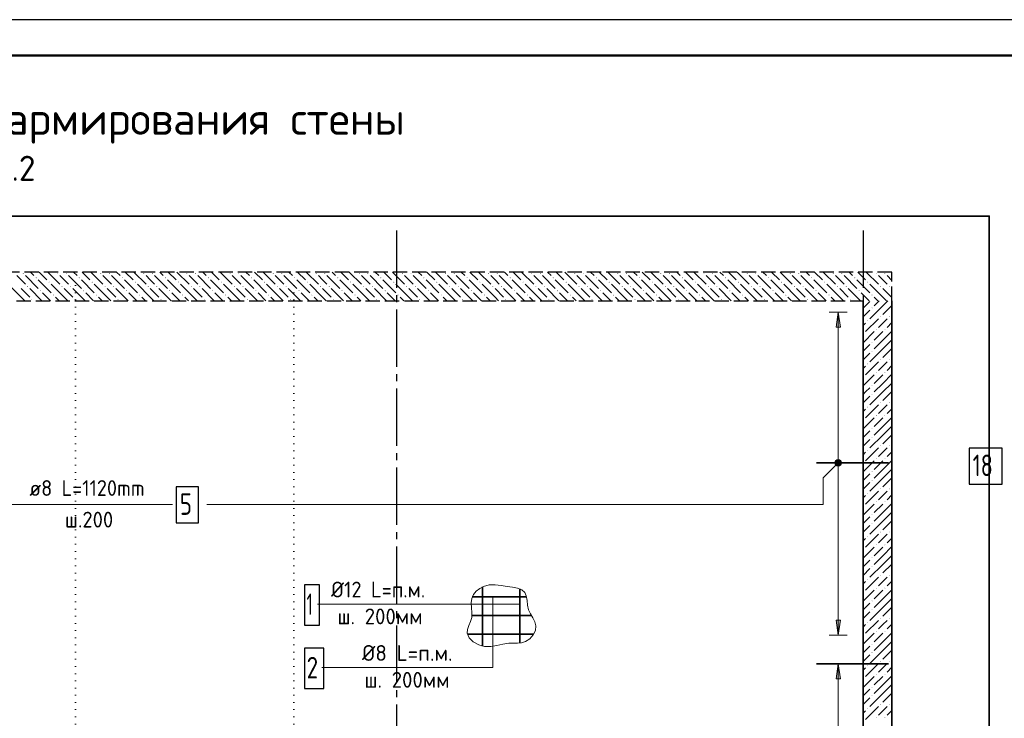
# Model space of a CAD drawing. Header units: millimetres. Extents: x 0 to 50400, y -12 to 35640.
# Tile 6 of 18: x 8386 to 24840, y 23966 to 35640. Entities that reach past the tile are written whole.
import ezdxf

# ---------------------------------------------------------------- set-up
doc = ezdxf.new("R2010")
doc.units = ezdxf.units.MM
for name, pattern in [('______2', [324, 240, -84]), ('______5', [1320, 960, -120, 120, -120]), ('______9', [120, 0, -120])]:
    doc.linetypes.add(name, pattern=pattern)
for name, color, linetype, lineweight in [('Standard', 7, 'Continuous', 25), ('ЖБ Перекрытие верхний уровень', 7, 'Continuous', 35), ('ЖБ Стена верхний уровень', 7, 'Continuous', 35), ('Заголовок чертежа', 7, 'Continuous', 25), ('Общий02', 7, 'Continuous', 18), ('Позиционная метка линия выноска', 7, 'Continuous', 13), ('Позиционная метка номер позиции', 7, 'Continuous', 13), ('Сечения символ', 7, 'Continuous', 25)]:
    doc.layers.add(name, color=color, linetype=linetype, lineweight=lineweight)
for name, color, linetype, true_color in [('Оси', 7, '______5', 0x656565), ('Стена ДОП П-обр. неравн', 7, 'Continuous', 0xa0a0a0), ('Стена Хомут', 7, '______2', 0xa0a0a0)]:
    doc.layers.add(name, color=color, linetype=linetype, true_color=true_color)
doc.styles.add('ISOCPEUR', font='txt')

msp = doc.modelspace()

# ---------------------------------------------------------------- hatches: boundary and pattern name
at = {"layer": 'ЖБ Перекрытие верхний уровень', "linetype": 'Continuous', "lineweight": 18, "transparency": 33554687}
for points in [[(8438, 31399), (8445, 31407), (8453, 31399), (8445, 31391)], [(8654, 31327), (8661, 31335), (8669, 31327), (8661, 31319)], [(8870, 31255), (8877, 31263), (8885, 31255), (8877, 31247)], [(9014, 31399), (9021, 31407), (9029, 31399), (9021, 31391)], [(9158, 31399), (9165, 31407), (9173, 31399), (9165, 31391)], [(9374, 31327), (9381, 31335), (9389, 31327), (9381, 31319)], [(9590, 31255), (9597, 31263), (9605, 31255), (9597, 31247)], [(9734, 31399), (9741, 31407), (9749, 31399), (9741, 31391)], [(9878, 31399), (9885, 31407), (9893, 31399), (9885, 31391)], [(10094, 31327), (10101, 31335), (10109, 31327), (10101, 31319)], [(10310, 31255), (10317, 31263), (10325, 31255), (10317, 31247)], [(10454, 31399), (10461, 31407), (10469, 31399), (10461, 31391)], [(10598, 31399), (10605, 31407), (10613, 31399), (10605, 31391)], [(10814, 31327), (10821, 31335), (10829, 31327), (10821, 31319)], [(11030, 31255), (11037, 31263), (11045, 31255), (11037, 31247)], [(11174, 31399), (11181, 31407), (11189, 31399), (11181, 31391)], [(11318, 31399), (11325, 31407), (11333, 31399), (11325, 31391)], [(11534, 31327), (11541, 31335), (11549, 31327), (11541, 31319)], [(11750, 31255), (11757, 31263), (11765, 31255), (11757, 31247)], [(11894, 31399), (11901, 31407), (11909, 31399), (11901, 31391)], [(12038, 31399), (12045, 31407), (12053, 31399), (12045, 31391)], [(12254, 31327), (12261, 31335), (12269, 31327), (12261, 31319)], [(12470, 31255), (12477, 31263), (12485, 31255), (12477, 31247)], [(12614, 31399), (12621, 31407), (12629, 31399), (12621, 31391)], [(12758, 31399), (12765, 31407), (12773, 31399), (12765, 31391)], [(12974, 31327), (12981, 31335), (12989, 31327), (12981, 31319)], [(13190, 31255), (13197, 31263), (13205, 31255), (13197, 31247)], [(13334, 31399), (13341, 31407), (13349, 31399), (13341, 31391)], [(13478, 31399), (13485, 31407), (13493, 31399), (13485, 31391)], [(13694, 31327), (13701, 31335), (13709, 31327), (13701, 31319)], [(13910, 31255), (13917, 31263), (13925, 31255), (13917, 31247)], [(14054, 31399), (14061, 31407), (14069, 31399), (14061, 31391)], [(14198, 31399), (14205, 31407), (14213, 31399), (14205, 31391)], [(14414, 31327), (14421, 31335), (14429, 31327), (14421, 31319)], [(14630, 31255), (14637, 31263), (14645, 31255), (14637, 31247)], [(14774, 31399), (14781, 31407), (14789, 31399), (14781, 31391)], [(14918, 31399), (14925, 31407), (14933, 31399), (14925, 31391)], [(15134, 31327), (15141, 31335), (15149, 31327), (15141, 31319)], [(15350, 31255), (15357, 31263), (15365, 31255), (15357, 31247)], [(15494, 31399), (15501, 31407), (15509, 31399), (15501, 31391)], [(15638, 31399), (15645, 31407), (15653, 31399), (15645, 31391)], [(15854, 31327), (15861, 31335), (15869, 31327), (15861, 31319)], [(16070, 31255), (16077, 31263), (16085, 31255), (16077, 31247)], [(16214, 31399), (16221, 31407), (16229, 31399), (16221, 31391)], [(16358, 31399), (16365, 31407), (16373, 31399), (16365, 31391)], [(16574, 31327), (16581, 31335), (16589, 31327), (16581, 31319)], [(16790, 31255), (16797, 31263), (16805, 31255), (16797, 31247)], [(16934, 31399), (16941, 31407), (16949, 31399), (16941, 31391)], [(17078, 31399), (17085, 31407), (17093, 31399), (17085, 31391)], [(17294, 31327), (17301, 31335), (17309, 31327), (17301, 31319)], [(17510, 31255), (17517, 31263), (17525, 31255), (17517, 31247)], [(17654, 31399), (17661, 31407), (17669, 31399), (17661, 31391)], [(17798, 31399), (17805, 31407), (17813, 31399), (17805, 31391)], [(18014, 31327), (18021, 31335), (18029, 31327), (18021, 31319)], [(18230, 31255), (18237, 31263), (18245, 31255), (18237, 31247)], [(18374, 31399), (18381, 31407), (18389, 31399), (18381, 31391)], [(18518, 31399), (18525, 31407), (18533, 31399), (18525, 31391)], [(18734, 31327), (18741, 31335), (18749, 31327), (18741, 31319)], [(18950, 31255), (18957, 31263), (18965, 31255), (18957, 31247)], [(19094, 31399), (19101, 31407), (19109, 31399), (19101, 31391)], [(19238, 31399), (19245, 31407), (19253, 31399), (19245, 31391)], [(19454, 31327), (19461, 31335), (19469, 31327), (19461, 31319)], [(19670, 31255), (19677, 31263), (19685, 31255), (19677, 31247)], [(19814, 31399), (19821, 31407), (19829, 31399), (19821, 31391)], [(19958, 31399), (19965, 31407), (19973, 31399), (19965, 31391)], [(20174, 31327), (20181, 31335), (20189, 31327), (20181, 31319)], [(20390, 31255), (20397, 31263), (20405, 31255), (20397, 31247)], [(20534, 31399), (20541, 31407), (20549, 31399), (20541, 31391)], [(20678, 31399), (20685, 31407), (20693, 31399), (20685, 31391)], [(20894, 31327), (20901, 31335), (20909, 31327), (20901, 31319)], [(21110, 31255), (21117, 31263), (21125, 31255), (21117, 31247)], [(21254, 31399), (21261, 31407), (21269, 31399), (21261, 31391)], [(21398, 31399), (21405, 31407), (21413, 31399), (21405, 31391)], [(21614, 31327), (21621, 31335), (21629, 31327), (21621, 31319)], [(21830, 31255), (21837, 31263), (21845, 31255), (21837, 31247)], [(21974, 31399), (21981, 31407), (21989, 31399), (21981, 31391)], [(22118, 31399), (22125, 31407), (22133, 31399), (22125, 31391)], [(22334, 31327), (22341, 31335), (22349, 31327), (22341, 31319)], [(22550, 31255), (22557, 31263), (22565, 31255), (22557, 31247)], [(22694, 31399), (22701, 31407), (22709, 31399), (22701, 31391)], [(22838, 31399), (22845, 31407), (22853, 31399), (22845, 31391)], [(8510, 31183), (8517, 31191), (8525, 31183), (8517, 31175)], [(8726, 31111), (8733, 31119), (8741, 31111), (8733, 31103)], [(9086, 31183), (9093, 31191), (9101, 31183), (9093, 31175)], [(9230, 31183), (9237, 31191), (9245, 31183), (9237, 31175)], [(9446, 31111), (9453, 31119), (9461, 31111), (9453, 31103)], [(9806, 31183), (9813, 31191), (9821, 31183), (9813, 31175)], [(9950, 31183), (9957, 31191), (9965, 31183), (9957, 31175)], [(10166, 31111), (10173, 31119), (10181, 31111), (10173, 31103)], [(10526, 31183), (10533, 31191), (10541, 31183), (10533, 31175)], [(10670, 31183), (10677, 31191), (10685, 31183), (10677, 31175)], [(10886, 31111), (10893, 31119), (10901, 31111), (10893, 31103)], [(11246, 31183), (11253, 31191), (11261, 31183), (11253, 31175)], [(11390, 31183), (11397, 31191), (11405, 31183), (11397, 31175)], [(11606, 31111), (11613, 31119), (11621, 31111), (11613, 31103)], [(11966, 31183), (11973, 31191), (11981, 31183), (11973, 31175)], [(12110, 31183), (12117, 31191), (12125, 31183), (12117, 31175)], [(12326, 31111), (12333, 31119), (12341, 31111), (12333, 31103)], [(12686, 31183), (12693, 31191), (12701, 31183), (12693, 31175)], [(12830, 31183), (12837, 31191), (12845, 31183), (12837, 31175)], [(13046, 31111), (13053, 31119), (13061, 31111), (13053, 31103)], [(13406, 31183), (13413, 31191), (13421, 31183), (13413, 31175)], [(13550, 31183), (13557, 31191), (13565, 31183), (13557, 31175)], [(13766, 31111), (13773, 31119), (13781, 31111), (13773, 31103)], [(14126, 31183), (14133, 31191), (14141, 31183), (14133, 31175)], [(14270, 31183), (14277, 31191), (14285, 31183), (14277, 31175)], [(14486, 31111), (14493, 31119), (14501, 31111), (14493, 31103)], [(14846, 31183), (14853, 31191), (14861, 31183), (14853, 31175)], [(14990, 31183), (14997, 31191), (15005, 31183), (14997, 31175)], [(15206, 31111), (15213, 31119), (15221, 31111), (15213, 31103)], [(15566, 31183), (15573, 31191), (15581, 31183), (15573, 31175)], [(15710, 31183), (15717, 31191), (15725, 31183), (15717, 31175)], [(15926, 31111), (15933, 31119), (15941, 31111), (15933, 31103)], [(16286, 31183), (16293, 31191), (16301, 31183), (16293, 31175)], [(16430, 31183), (16437, 31191), (16445, 31183), (16437, 31175)], [(16646, 31111), (16653, 31119), (16661, 31111), (16653, 31103)], [(17006, 31183), (17013, 31191), (17021, 31183), (17013, 31175)], [(17150, 31183), (17157, 31191), (17165, 31183), (17157, 31175)], [(17366, 31111), (17373, 31119), (17381, 31111), (17373, 31103)], [(17726, 31183), (17733, 31191), (17741, 31183), (17733, 31175)], [(17870, 31183), (17877, 31191), (17885, 31183), (17877, 31175)], [(18086, 31111), (18093, 31119), (18101, 31111), (18093, 31103)], [(18446, 31183), (18453, 31191), (18461, 31183), (18453, 31175)], [(18590, 31183), (18597, 31191), (18605, 31183), (18597, 31175)], [(18806, 31111), (18813, 31119), (18821, 31111), (18813, 31103)], [(19166, 31183), (19173, 31191), (19181, 31183), (19173, 31175)], [(19310, 31183), (19317, 31191), (19325, 31183), (19317, 31175)], [(19526, 31111), (19533, 31119), (19541, 31111), (19533, 31103)], [(19886, 31183), (19893, 31191), (19901, 31183), (19893, 31175)], [(20030, 31183), (20037, 31191), (20045, 31183), (20037, 31175)], [(20246, 31111), (20253, 31119), (20261, 31111), (20253, 31103)], [(20606, 31183), (20613, 31191), (20621, 31183), (20613, 31175)], [(20750, 31183), (20757, 31191), (20765, 31183), (20757, 31175)], [(20966, 31111), (20973, 31119), (20981, 31111), (20973, 31103)], [(21326, 31183), (21333, 31191), (21341, 31183), (21333, 31175)], [(21470, 31183), (21477, 31191), (21485, 31183), (21477, 31175)], [(21686, 31111), (21693, 31119), (21701, 31111), (21693, 31103)], [(22046, 31183), (22053, 31191), (22061, 31183), (22053, 31175)], [(22190, 31183), (22197, 31191), (22205, 31183), (22197, 31175)], [(22406, 31111), (22413, 31119), (22421, 31111), (22413, 31103)], [(22766, 31183), (22773, 31191), (22781, 31183), (22773, 31175)], [(22910, 31183), (22917, 31191), (22925, 31183), (22917, 31175)], [(8582, 30967), (8589, 30975), (8597, 30967), (8589, 30959)], [(8942, 31039), (8949, 31047), (8957, 31039), (8949, 31031)], [(9302, 30967), (9309, 30975), (9317, 30967), (9309, 30959)], [(9662, 31039), (9669, 31047), (9677, 31039), (9669, 31031)], [(10022, 30967), (10029, 30975), (10037, 30967), (10029, 30959)], [(10382, 31039), (10389, 31047), (10397, 31039), (10389, 31031)], [(10742, 30967), (10749, 30975), (10757, 30967), (10749, 30959)], [(11102, 31039), (11109, 31047), (11117, 31039), (11109, 31031)], [(11462, 30967), (11469, 30975), (11477, 30967), (11469, 30959)], [(11822, 31039), (11829, 31047), (11837, 31039), (11829, 31031)], [(12182, 30967), (12189, 30975), (12197, 30967), (12189, 30959)], [(12542, 31039), (12549, 31047), (12557, 31039), (12549, 31031)], [(12902, 30967), (12909, 30975), (12917, 30967), (12909, 30959)], [(13262, 31039), (13269, 31047), (13277, 31039), (13269, 31031)], [(13622, 30967), (13629, 30975), (13637, 30967), (13629, 30959)], [(13982, 31039), (13989, 31047), (13997, 31039), (13989, 31031)], [(14342, 30967), (14349, 30975), (14357, 30967), (14349, 30959)], [(14702, 31039), (14709, 31047), (14717, 31039), (14709, 31031)], [(15062, 30967), (15069, 30975), (15077, 30967), (15069, 30959)], [(15422, 31039), (15429, 31047), (15437, 31039), (15429, 31031)], [(15782, 30967), (15789, 30975), (15797, 30967), (15789, 30959)], [(16142, 31039), (16149, 31047), (16157, 31039), (16149, 31031)], [(16502, 30967), (16509, 30975), (16517, 30967), (16509, 30959)], [(16862, 31039), (16869, 31047), (16877, 31039), (16869, 31031)], [(17222, 30967), (17229, 30975), (17237, 30967), (17229, 30959)], [(17582, 31039), (17589, 31047), (17597, 31039), (17589, 31031)], [(17942, 30967), (17949, 30975), (17957, 30967), (17949, 30959)], [(18302, 31039), (18309, 31047), (18317, 31039), (18309, 31031)], [(18662, 30967), (18669, 30975), (18677, 30967), (18669, 30959)], [(19022, 31039), (19029, 31047), (19037, 31039), (19029, 31031)], [(19382, 30967), (19389, 30975), (19397, 30967), (19389, 30959)], [(19742, 31039), (19749, 31047), (19757, 31039), (19749, 31031)], [(20102, 30967), (20109, 30975), (20117, 30967), (20109, 30959)], [(20462, 31039), (20469, 31047), (20477, 31039), (20469, 31031)], [(20822, 30967), (20829, 30975), (20837, 30967), (20829, 30959)], [(21182, 31039), (21189, 31047), (21197, 31039), (21189, 31031)], [(21542, 30967), (21549, 30975), (21557, 30967), (21549, 30959)], [(21902, 31039), (21909, 31047), (21917, 31039), (21909, 31031)], [(22262, 30967), (22269, 30975), (22277, 30967), (22269, 30959)], [(22622, 31039), (22629, 31047), (22637, 31039), (22629, 31031)]]:
    msp.add_hatch(color=7, dxfattribs=at).paths.add_polyline_path(points, flags=16)
at = {"layer": 'ЖБ Стена верхний уровень', "linetype": 'Continuous', "lineweight": 18, "transparency": 33554687}
for points in [[(22623, 30823), (22629, 30829), (22635, 30823), (22629, 30817)], [(22551, 30607), (22557, 30613), (22563, 30607), (22557, 30601)], [(22767, 30679), (22773, 30685), (22779, 30679), (22773, 30673)], [(22911, 30679), (22917, 30685), (22923, 30679), (22917, 30673)], [(22695, 30463), (22701, 30469), (22707, 30463), (22701, 30457)], [(22839, 30463), (22845, 30469), (22851, 30463), (22845, 30457)], [(22482, 30393), (22485, 30397), (22491, 30391), (22485, 30385), (22482, 30388)], [(22623, 30247), (22629, 30253), (22635, 30247), (22629, 30241)], [(22623, 30103), (22629, 30109), (22635, 30103), (22629, 30097)], [(22767, 29959), (22773, 29965), (22779, 29959), (22773, 29953)], [(22911, 29959), (22917, 29965), (22923, 29959), (22917, 29953)], [(22551, 29887), (22557, 29893), (22563, 29887), (22557, 29881)], [(22482, 29673), (22485, 29677), (22491, 29671), (22485, 29665), (22482, 29668)], [(22695, 29743), (22701, 29749), (22707, 29743), (22701, 29737)], [(22839, 29743), (22845, 29749), (22851, 29743), (22845, 29737)], [(22623, 29527), (22629, 29533), (22635, 29527), (22629, 29521)], [(22623, 29383), (22629, 29389), (22635, 29383), (22629, 29377)], [(22551, 29167), (22557, 29173), (22563, 29167), (22557, 29161)], [(22767, 29239), (22773, 29245), (22779, 29239), (22773, 29233)], [(22911, 29239), (22917, 29245), (22923, 29239), (22917, 29233)], [(22695, 29023), (22701, 29029), (22707, 29023), (22701, 29017)], [(22839, 29023), (22845, 29029), (22851, 29023), (22845, 29017)], [(22482, 28953), (22485, 28957), (22491, 28951), (22485, 28945), (22482, 28948)], [(22623, 28807), (22629, 28813), (22635, 28807), (22629, 28801)], [(22623, 28663), (22629, 28669), (22635, 28663), (22629, 28657)], [(22767, 28519), (22773, 28525), (22779, 28519), (22773, 28513)], [(22911, 28519), (22917, 28525), (22923, 28519), (22917, 28513)], [(22551, 28447), (22557, 28453), (22563, 28447), (22557, 28441)], [(22695, 28303), (22701, 28309), (22707, 28303), (22701, 28297)], [(22839, 28303), (22845, 28309), (22851, 28303), (22845, 28297)], [(22482, 28233), (22485, 28237), (22491, 28231), (22485, 28225), (22482, 28228)], [(22623, 28087), (22629, 28093), (22635, 28087), (22629, 28081)], [(22623, 27943), (22629, 27949), (22635, 27943), (22629, 27937)], [(22551, 27727), (22557, 27733), (22563, 27727), (22557, 27721)], [(22767, 27799), (22773, 27805), (22779, 27799), (22773, 27793)], [(22911, 27799), (22917, 27805), (22923, 27799), (22917, 27793)], [(22482, 27513), (22485, 27517), (22491, 27511), (22485, 27505), (22482, 27508)], [(22695, 27583), (22701, 27589), (22707, 27583), (22701, 27577)], [(22839, 27583), (22845, 27589), (22851, 27583), (22845, 27577)], [(22623, 27367), (22629, 27373), (22635, 27367), (22629, 27361)], [(22623, 27223), (22629, 27229), (22635, 27223), (22629, 27217)], [(22551, 27007), (22557, 27013), (22563, 27007), (22557, 27001)], [(22767, 27079), (22773, 27085), (22779, 27079), (22773, 27073)], [(22911, 27079), (22917, 27085), (22923, 27079), (22917, 27073)], [(22695, 26863), (22701, 26869), (22707, 26863), (22701, 26857)], [(22839, 26863), (22845, 26869), (22851, 26863), (22845, 26857)], [(22482, 26793), (22485, 26797), (22491, 26791), (22485, 26785), (22482, 26788)], [(22623, 26647), (22629, 26653), (22635, 26647), (22629, 26641)], [(22623, 26503), (22629, 26509), (22635, 26503), (22629, 26497)], [(22767, 26359), (22773, 26365), (22779, 26359), (22773, 26353)], [(22911, 26359), (22917, 26365), (22923, 26359), (22917, 26353)], [(22551, 26287), (22557, 26293), (22563, 26287), (22557, 26281)], [(22482, 26073), (22485, 26077), (22491, 26071), (22485, 26065), (22482, 26068)], [(22695, 26143), (22701, 26149), (22707, 26143), (22701, 26137)], [(22839, 26143), (22845, 26149), (22851, 26143), (22845, 26137)], [(22623, 25927), (22629, 25933), (22635, 25927), (22629, 25921)], [(22623, 25783), (22629, 25789), (22635, 25783), (22629, 25777)], [(22551, 25567), (22557, 25573), (22563, 25567), (22557, 25561)], [(22767, 25639), (22773, 25645), (22779, 25639), (22773, 25633)], [(22911, 25639), (22917, 25645), (22923, 25639), (22917, 25633)], [(22482, 25353), (22485, 25357), (22491, 25351), (22485, 25345), (22482, 25348)], [(22695, 25423), (22701, 25429), (22707, 25423), (22701, 25417)], [(22839, 25423), (22845, 25429), (22851, 25423), (22845, 25417)], [(22623, 25207), (22629, 25213), (22635, 25207), (22629, 25201)], [(22623, 25063), (22629, 25069), (22635, 25063), (22629, 25057)], [(22551, 24847), (22557, 24853), (22563, 24847), (22557, 24841)], [(22767, 24919), (22773, 24925), (22779, 24919), (22773, 24913)], [(22911, 24919), (22917, 24925), (22923, 24919), (22917, 24913)], [(22695, 24703), (22701, 24709), (22707, 24703), (22707, 24702), (22696, 24702)], [(22707, 24702), (22701, 24697), (22696, 24702)], [(22839, 24703), (22845, 24709), (22851, 24703), (22851, 24702), (22840, 24702)], [(22851, 24702), (22845, 24697), (22840, 24702)], [(22482, 24633), (22485, 24637), (22491, 24631), (22485, 24625), (22482, 24628)], [(22623, 24487), (22629, 24493), (22635, 24487), (22629, 24481)], [(22623, 24343), (22629, 24349), (22635, 24343), (22629, 24337)], [(22767, 24199), (22773, 24205), (22779, 24199), (22773, 24193)], [(22911, 24199), (22917, 24205), (22923, 24199), (22917, 24193)], [(22551, 24127), (22557, 24133), (22563, 24127), (22557, 24121)], [(22695, 23983), (22701, 23989), (22707, 23983), (22701, 23977)], [(22839, 23983), (22845, 23989), (22851, 23983), (22845, 23977)]]:
    msp.add_hatch(color=7, dxfattribs=at).paths.add_polyline_path(points, flags=16)
at = {"layer": 'Общий02', "linetype": 'Continuous', "lineweight": 13, "transparency": 33554687}
for points in [[(22028, 30503), (22064, 30755), (22100, 30503)], [(22028, 24623), (22064, 24875), (22100, 24623)]]:
    msp.add_hatch(color=7, dxfattribs=at).paths.add_polyline_path(points, flags=16)
msp.add_hatch(color=7, dxfattribs=at).paths.add_polyline_path([(22028, 25607), (22064, 25355), (22100, 25607)])
at = {"layer": 'Позиционная метка линия выноска', "linetype": 'Continuous', "lineweight": 13, "transparency": 33554687}
for points in [[(22012, 28249), (22103, 28197), (22026, 28273)], [(22012, 28221), (22078, 28183), (22012, 28249)], [(22012, 28249), (22078, 28183), (22103, 28197)], [(22051, 28183), (22012, 28221), (22026, 28197)], [(22012, 28221), (22051, 28183), (22078, 28183)], [(22026, 28273), (22116, 28221), (22051, 28287)], [(22026, 28273), (22103, 28197), (22116, 28221)], [(22051, 28287), (22116, 28221), (22116, 28249)], [(22051, 28287), (22116, 28249), (22078, 28287)], [(22078, 28287), (22116, 28249), (22103, 28273)]]:
    msp.add_hatch(color=7, dxfattribs=at).paths.add_polyline_path(points)

# ---------------------------------------------------------------- linework, layer by layer
at = {"layer": 'Standard', "color": 7, "linetype": 'Continuous', "lineweight": 25, "transparency": 33554687}
msp.add_lwpolyline([(0, 0), (50400, 0), (50400, 35640), (0, 35640), (0, 0)], close=True, dxfattribs=at)
at = {"layer": 'Standard', "color": 7, "linetype": 'Continuous', "lineweight": 13, "transparency": 33554687}
msp.add_lwpolyline([(50400, 35640), (0, 35640), (0, 0), (50400, 0), (50400, 35640)], dxfattribs=at)
at = {"layer": 'Standard', "color": 7, "linetype": 'Continuous', "lineweight": 50, "transparency": 33554687}
msp.add_lwpolyline([(2400, 35040), (49800, 35040), (49800, 600), (2400, 600), (2400, 35040)], close=True, dxfattribs=at)
at = {"layer": 'Standard', "color": 254, "linetype": 'Continuous', "lineweight": 35, "true_color": 0xc4c4ff, "transparency": 33554687}
msp.add_lwpolyline([(6223, 13869), (24588, 13869), (24588, 32359), (6223, 32359), (6223, 13869)], dxfattribs=at)
at = {"layer": 'ЖБ Перекрытие верхний уровень', "color": 7, "linetype": '______2', "lineweight": 25, "transparency": 33554687}
for p, q in [((22962, 31422), (6882, 31422)), ((22962, 30942), (22962, 31422)), ((7362, 30942), (22482, 30942))]:
    msp.add_line(p, q, dxfattribs=at)
at = {"layer": 'ЖБ Перекрытие верхний уровень', "color": 9, "linetype": 'Continuous', "lineweight": 18, "true_color": 0xc7c7c7, "transparency": 33554687}
for p, q in [((8409, 31291), (8337, 31363)), ((8481, 31219), (8409, 31291)), ((8481, 31363), (8697, 31147)), ((8566, 31422), (8625, 31363)), ((8697, 31291), (8913, 31075)), ((8710, 31422), (8841, 31291)), ((8854, 31422), (9057, 31219)), ((9129, 31291), (9057, 31363)), ((9201, 31219), (9129, 31291)), ((9201, 31363), (9417, 31147)), ((9286, 31422), (9345, 31363)), ((9417, 31291), (9633, 31075)), ((9430, 31422), (9561, 31291)), ((9574, 31422), (9777, 31219)), ((9849, 31291), (9777, 31363)), ((9921, 31219), (9849, 31291)), ((9921, 31363), (10137, 31147)), ((10006, 31422), (10065, 31363)), ((10137, 31291), (10353, 31075)), ((10150, 31422), (10281, 31291)), ((10294, 31422), (10497, 31219)), ((10569, 31291), (10497, 31363)), ((10641, 31219), (10569, 31291)), ((10641, 31363), (10857, 31147)), ((10726, 31422), (10785, 31363)), ((10857, 31291), (11073, 31075)), ((10870, 31422), (11001, 31291)), ((11014, 31422), (11217, 31219)), ((11289, 31291), (11217, 31363)), ((11361, 31219), (11289, 31291)), ((11361, 31363), (11577, 31147)), ((11446, 31422), (11505, 31363)), ((11577, 31291), (11793, 31075)), ((11590, 31422), (11721, 31291)), ((11734, 31422), (11937, 31219)), ((12009, 31291), (11937, 31363)), ((12081, 31219), (12009, 31291)), ((12081, 31363), (12297, 31147)), ((12166, 31422), (12225, 31363)), ((12297, 31291), (12513, 31075)), ((12310, 31422), (12441, 31291)), ((12454, 31422), (12657, 31219)), ((12729, 31291), (12657, 31363)), ((12801, 31219), (12729, 31291)), ((12801, 31363), (13017, 31147)), ((12886, 31422), (12945, 31363)), ((13017, 31291), (13233, 31075)), ((13030, 31422), (13161, 31291)), ((13174, 31422), (13377, 31219)), ((13449, 31291), (13377, 31363)), ((13521, 31219), (13449, 31291)), ((13521, 31363), (13737, 31147)), ((13606, 31422), (13665, 31363)), ((13737, 31291), (13953, 31075)), ((13750, 31422), (13881, 31291)), ((13894, 31422), (14097, 31219)), ((14169, 31291), (14097, 31363)), ((14241, 31219), (14169, 31291)), ((14241, 31363), (14457, 31147)), ((14326, 31422), (14385, 31363)), ((14457, 31291), (14673, 31075)), ((14470, 31422), (14601, 31291)), ((14614, 31422), (14817, 31219)), ((14889, 31291), (14817, 31363)), ((14961, 31219), (14889, 31291)), ((14961, 31363), (15177, 31147)), ((15046, 31422), (15105, 31363)), ((15177, 31291), (15393, 31075)), ((15190, 31422), (15321, 31291)), ((15334, 31422), (15537, 31219)), ((15609, 31291), (15537, 31363)), ((15681, 31219), (15609, 31291)), ((15681, 31363), (15897, 31147)), ((15766, 31422), (15825, 31363)), ((15897, 31291), (16113, 31075)), ((15910, 31422), (16041, 31291)), ((16054, 31422), (16257, 31219)), ((16329, 31291), (16257, 31363)), ((16401, 31219), (16329, 31291)), ((16401, 31363), (16617, 31147)), ((16486, 31422), (16545, 31363)), ((16617, 31291), (16833, 31075)), ((16630, 31422), (16761, 31291)), ((16774, 31422), (16977, 31219)), ((17049, 31291), (16977, 31363)), ((17121, 31219), (17049, 31291)), ((17121, 31363), (17337, 31147)), ((17206, 31422), (17265, 31363)), ((17337, 31291), (17553, 31075)), ((17350, 31422), (17481, 31291)), ((17494, 31422), (17697, 31219)), ((17769, 31291), (17697, 31363)), ((17841, 31219), (17769, 31291)), ((17841, 31363), (18057, 31147)), ((17926, 31422), (17985, 31363)), ((18057, 31291), (18273, 31075)), ((18070, 31422), (18201, 31291)), ((18214, 31422), (18417, 31219)), ((18489, 31291), (18417, 31363)), ((18561, 31219), (18489, 31291)), ((18561, 31363), (18777, 31147)), ((18646, 31422), (18705, 31363)), ((18777, 31291), (18993, 31075)), ((18790, 31422), (18921, 31291)), ((18934, 31422), (19137, 31219)), ((19209, 31291), (19137, 31363)), ((19281, 31219), (19209, 31291)), ((19281, 31363), (19497, 31147)), ((19366, 31422), (19425, 31363)), ((19497, 31291), (19713, 31075)), ((19510, 31422), (19641, 31291)), ((19654, 31422), (19857, 31219)), ((19929, 31291), (19857, 31363)), ((20001, 31219), (19929, 31291)), ((20001, 31363), (20217, 31147)), ((20086, 31422), (20145, 31363)), ((20217, 31291), (20433, 31075)), ((20230, 31422), (20361, 31291)), ((20374, 31422), (20577, 31219)), ((20649, 31291), (20577, 31363)), ((20721, 31219), (20649, 31291)), ((20721, 31363), (20937, 31147)), ((20806, 31422), (20865, 31363)), ((20937, 31291), (21153, 31075)), ((20950, 31422), (21081, 31291)), ((21094, 31422), (21297, 31219)), ((21369, 31291), (21297, 31363)), ((21441, 31219), (21369, 31291)), ((21441, 31363), (21657, 31147)), ((21526, 31422), (21585, 31363)), ((21657, 31291), (21873, 31075)), ((21670, 31422), (21801, 31291)), ((21814, 31422), (22017, 31219)), ((22089, 31291), (22017, 31363)), ((22161, 31219), (22089, 31291)), ((22161, 31363), (22377, 31147)), ((22246, 31422), (22305, 31363)), ((22377, 31291), (22593, 31075)), ((22390, 31422), (22521, 31291)), ((22534, 31422), (22737, 31219)), ((22809, 31291), (22737, 31363)), ((22881, 31219), (22809, 31291)), ((22881, 31363), (22962, 31282)), ((8409, 31003), (8193, 31219)), ((8409, 31147), (8553, 31003)), ((8553, 31147), (8758, 30942)), ((9129, 31003), (8913, 31219)), ((9129, 31147), (9273, 31003)), ((9273, 31147), (9478, 30942)), ((9849, 31003), (9633, 31219)), ((9849, 31147), (9993, 31003)), ((9993, 31147), (10198, 30942)), ((10569, 31003), (10353, 31219)), ((10569, 31147), (10713, 31003)), ((10713, 31147), (10918, 30942)), ((11289, 31003), (11073, 31219)), ((11289, 31147), (11433, 31003)), ((11433, 31147), (11638, 30942)), ((12009, 31003), (11793, 31219)), ((12009, 31147), (12153, 31003)), ((12153, 31147), (12358, 30942)), ((12729, 31003), (12513, 31219)), ((12729, 31147), (12873, 31003)), ((12873, 31147), (13078, 30942)), ((13449, 31003), (13233, 31219)), ((13449, 31147), (13593, 31003)), ((13593, 31147), (13798, 30942)), ((14169, 31003), (13953, 31219)), ((14169, 31147), (14313, 31003)), ((14313, 31147), (14518, 30942)), ((14889, 31003), (14673, 31219)), ((14889, 31147), (15033, 31003)), ((15033, 31147), (15238, 30942)), ((15609, 31003), (15393, 31219)), ((15609, 31147), (15753, 31003)), ((15753, 31147), (15958, 30942)), ((16329, 31003), (16113, 31219)), ((16329, 31147), (16473, 31003)), ((16473, 31147), (16678, 30942)), ((17049, 31003), (16833, 31219)), ((17049, 31147), (17193, 31003)), ((17193, 31147), (17398, 30942)), ((17769, 31003), (17553, 31219)), ((17769, 31147), (17913, 31003)), ((17913, 31147), (18118, 30942)), ((18489, 31003), (18273, 31219)), ((18489, 31147), (18633, 31003)), ((18633, 31147), (18838, 30942)), ((19209, 31003), (18993, 31219)), ((19209, 31147), (19353, 31003)), ((19353, 31147), (19558, 30942)), ((19929, 31003), (19713, 31219)), ((19929, 31147), (20073, 31003)), ((20073, 31147), (20278, 30942)), ((20649, 31003), (20433, 31219)), ((20649, 31147), (20793, 31003)), ((20793, 31147), (20998, 30942)), ((21369, 31003), (21153, 31219)), ((21369, 31147), (21513, 31003)), ((21513, 31147), (21718, 30942)), ((22089, 31003), (21873, 31219)), ((22089, 31147), (22233, 31003)), ((22233, 31147), (22438, 30942)), ((22809, 31003), (22593, 31219)), ((22809, 31147), (22953, 31003)), ((22953, 31147), (22962, 31138)), ((8409, 31003), (8470, 30942)), ((8902, 30942), (8769, 31075)), ((8985, 31003), (9046, 30942)), ((9129, 31003), (9190, 30942)), ((9622, 30942), (9489, 31075)), ((9705, 31003), (9766, 30942)), ((9849, 31003), (9910, 30942)), ((10342, 30942), (10209, 31075)), ((10425, 31003), (10486, 30942)), ((10569, 31003), (10630, 30942)), ((11062, 30942), (10929, 31075)), ((11145, 31003), (11206, 30942)), ((11289, 31003), (11350, 30942)), ((11782, 30942), (11649, 31075)), ((11865, 31003), (11926, 30942)), ((12009, 31003), (12070, 30942)), ((12502, 30942), (12369, 31075)), ((12585, 31003), (12646, 30942)), ((12729, 31003), (12790, 30942)), ((13222, 30942), (13089, 31075)), ((13305, 31003), (13366, 30942)), ((13449, 31003), (13510, 30942)), ((13942, 30942), (13809, 31075)), ((14025, 31003), (14086, 30942)), ((14169, 31003), (14230, 30942)), ((14662, 30942), (14529, 31075)), ((14745, 31003), (14806, 30942)), ((14889, 31003), (14950, 30942)), ((15382, 30942), (15249, 31075)), ((15465, 31003), (15526, 30942)), ((15609, 31003), (15670, 30942)), ((16102, 30942), (15969, 31075)), ((16185, 31003), (16246, 30942)), ((16329, 31003), (16390, 30942)), ((16822, 30942), (16689, 31075)), ((16905, 31003), (16966, 30942)), ((17049, 31003), (17110, 30942)), ((17542, 30942), (17409, 31075)), ((17625, 31003), (17686, 30942)), ((17769, 31003), (17830, 30942)), ((18262, 30942), (18129, 31075)), ((18345, 31003), (18406, 30942)), ((18489, 31003), (18550, 30942)), ((18982, 30942), (18849, 31075)), ((19065, 31003), (19126, 30942)), ((19209, 31003), (19270, 30942)), ((19702, 30942), (19569, 31075)), ((19785, 31003), (19846, 30942)), ((19929, 31003), (19990, 30942)), ((20422, 30942), (20289, 31075)), ((20505, 31003), (20566, 30942)), ((20649, 31003), (20710, 30942)), ((21142, 30942), (21009, 31075)), ((21225, 31003), (21286, 30942)), ((21369, 31003), (21430, 30942)), ((21862, 30942), (21729, 31075)), ((21945, 31003), (22006, 30942)), ((22089, 31003), (22150, 30942)), ((22582, 30942), (22449, 31075)), ((22665, 31003), (22726, 30942)), ((22809, 31003), (22870, 30942))]:
    msp.add_line(p, q, dxfattribs=at)
at = {"layer": 'ЖБ Стена верхний уровень', "color": 7, "linetype": 'Continuous', "lineweight": 35, "transparency": 33554687}
for p, q in [((22482, 30942), (22482, 24702)), ((22962, 24702), (22962, 30942)), ((22482, 24702), (22482, 15102)), ((22962, 15102), (22962, 24702))]:
    msp.add_line(p, q, dxfattribs=at)
at = {"layer": 'ЖБ Стена верхний уровень', "color": 251, "linetype": 'Continuous', "lineweight": 18, "true_color": 0x494949, "transparency": 33554687}
for p, q in [((22749, 30942), (22665, 30859)), ((22893, 30942), (22809, 30859)), ((22482, 30819), (22521, 30859)), ((22593, 30787), (22482, 30675)), ((22521, 30859), (22593, 30931)), ((22809, 30859), (22593, 30643)), ((22953, 30859), (22809, 30715)), ((22953, 30859), (22962, 30867)), ((22737, 30643), (22521, 30427)), ((22809, 30571), (22881, 30643)), ((22962, 30723), (22953, 30715)), ((22521, 30571), (22482, 30531)), ((22737, 30499), (22809, 30571)), ((22962, 30579), (22881, 30499)), ((22665, 30427), (22482, 30243)), ((22809, 30427), (22665, 30283)), ((22809, 30283), (22665, 30139)), ((22809, 30283), (22962, 30435)), ((22953, 30283), (22809, 30139)), ((22482, 30099), (22521, 30139)), ((22521, 30139), (22593, 30211)), ((22809, 30139), (22593, 29923)), ((22953, 30139), (22809, 29995)), ((22953, 30139), (22962, 30147)), ((22593, 30067), (22482, 29955)), ((22962, 30003), (22953, 29995)), ((22521, 29851), (22482, 29811)), ((22737, 29923), (22521, 29707)), ((22737, 29779), (22809, 29851)), ((22809, 29851), (22881, 29923)), ((22962, 29859), (22881, 29779)), ((22665, 29707), (22482, 29523)), ((22809, 29707), (22665, 29563)), ((22809, 29563), (22962, 29715)), ((22521, 29419), (22593, 29491)), ((22809, 29563), (22665, 29419)), ((22953, 29563), (22809, 29419)), ((22482, 29379), (22521, 29419)), ((22593, 29347), (22482, 29235)), ((22809, 29419), (22593, 29203)), ((22953, 29419), (22809, 29275)), ((22953, 29419), (22962, 29427)), ((22521, 29131), (22482, 29091)), ((22737, 29203), (22521, 28987)), ((22737, 29059), (22809, 29131)), ((22809, 29131), (22881, 29203)), ((22962, 29139), (22881, 29059)), ((22962, 29283), (22953, 29275)), ((22665, 28987), (22482, 28803)), ((22809, 28987), (22665, 28843)), ((22809, 28843), (22962, 28995)), ((22809, 28843), (22665, 28699)), ((22953, 28843), (22809, 28699)), ((22482, 28659), (22521, 28699)), ((22521, 28699), (22593, 28771)), ((22809, 28699), (22593, 28483)), ((22953, 28699), (22809, 28555)), ((22953, 28699), (22962, 28707)), ((22593, 28627), (22482, 28515)), ((22737, 28483), (22521, 28267)), ((22809, 28411), (22881, 28483)), ((22962, 28563), (22953, 28555)), ((22521, 28411), (22482, 28371)), ((22737, 28339), (22809, 28411)), ((22962, 28419), (22881, 28339)), ((22665, 28267), (22482, 28083)), ((22809, 28267), (22665, 28123)), ((22809, 28123), (22962, 28275)), ((22482, 27939), (22521, 27979)), ((22521, 27979), (22593, 28051)), ((22809, 27979), (22593, 27763)), ((22809, 28123), (22665, 27979)), ((22953, 28123), (22809, 27979)), ((22953, 27979), (22809, 27835)), ((22953, 27979), (22962, 27987)), ((22593, 27907), (22482, 27795)), ((22962, 27843), (22953, 27835)), ((22521, 27691), (22482, 27651)), ((22737, 27763), (22521, 27547)), ((22737, 27619), (22809, 27691)), ((22809, 27691), (22881, 27763)), ((22962, 27699), (22881, 27619)), ((22665, 27547), (22482, 27363)), ((22809, 27547), (22665, 27403)), ((22809, 27403), (22962, 27555)), ((22521, 27259), (22593, 27331)), ((22809, 27403), (22665, 27259)), ((22953, 27403), (22809, 27259)), ((22482, 27219), (22521, 27259)), ((22593, 27187), (22482, 27075)), ((22809, 27259), (22593, 27043)), ((22953, 27259), (22809, 27115)), ((22953, 27259), (22962, 27267)), ((22737, 27043), (22521, 26827)), ((22809, 26971), (22881, 27043)), ((22962, 27123), (22953, 27115)), ((22521, 26971), (22482, 26931)), ((22665, 26827), (22482, 26643)), ((22809, 26827), (22665, 26683)), ((22737, 26899), (22809, 26971)), ((22809, 26683), (22962, 26835)), ((22962, 26979), (22881, 26899)), ((22809, 26683), (22665, 26539)), ((22953, 26683), (22809, 26539)), ((22482, 26499), (22521, 26539)), ((22521, 26539), (22593, 26611)), ((22809, 26539), (22593, 26323)), ((22953, 26539), (22809, 26395)), ((22953, 26539), (22962, 26547)), ((22593, 26467), (22482, 26355)), ((22962, 26403), (22953, 26395)), ((22521, 26251), (22482, 26211)), ((22737, 26323), (22521, 26107)), ((22737, 26179), (22809, 26251)), ((22809, 26251), (22881, 26323)), ((22962, 26259), (22881, 26179)), ((22665, 26107), (22482, 25923)), ((22809, 26107), (22665, 25963)), ((22809, 25963), (22962, 26115)), ((22521, 25819), (22593, 25891)), ((22809, 25963), (22665, 25819)), ((22953, 25963), (22809, 25819)), ((22482, 25779), (22521, 25819)), ((22593, 25747), (22482, 25635)), ((22809, 25819), (22593, 25603)), ((22953, 25819), (22809, 25675)), ((22953, 25819), (22962, 25827)), ((22962, 25683), (22953, 25675)), ((22521, 25531), (22482, 25491)), ((22737, 25603), (22521, 25387)), ((22737, 25459), (22809, 25531)), ((22809, 25531), (22881, 25603)), ((22962, 25539), (22881, 25459)), ((22665, 25387), (22482, 25203)), ((22809, 25387), (22665, 25243)), ((22809, 25243), (22962, 25395)), ((22809, 25243), (22665, 25099)), ((22953, 25243), (22809, 25099)), ((22482, 25059), (22521, 25099)), ((22593, 25027), (22482, 24915)), ((22521, 25099), (22593, 25171)), ((22809, 25099), (22593, 24883)), ((22953, 25099), (22809, 24955)), ((22953, 25099), (22962, 25107)), ((22737, 24883), (22557, 24702)), ((22809, 24811), (22881, 24883)), ((22962, 24963), (22953, 24955)), ((22521, 24811), (22482, 24771)), ((22557, 24702), (22521, 24667)), ((22737, 24739), (22809, 24811)), ((22962, 24819), (22881, 24739)), ((22665, 24667), (22482, 24483)), ((22809, 24667), (22665, 24523)), ((22809, 24523), (22665, 24379)), ((22809, 24523), (22962, 24675)), ((22953, 24523), (22809, 24379)), ((22482, 24339), (22521, 24379)), ((22521, 24379), (22593, 24451)), ((22809, 24379), (22593, 24163)), ((22953, 24379), (22809, 24235)), ((22953, 24379), (22962, 24387)), ((22593, 24307), (22482, 24195)), ((22962, 24243), (22953, 24235)), ((22521, 24091), (22482, 24051)), ((22737, 24163), (22521, 23947)), ((22737, 24019), (22809, 24091)), ((22809, 24091), (22881, 24163)), ((22962, 24099), (22881, 24019))]:
    msp.add_line(p, q, dxfattribs=at)
at = {"layer": 'Общий02', "color": 251, "linetype": 'Continuous', "lineweight": 13, "true_color": 0x494949, "transparency": 33554687}
for p, q in [((22214, 30755), (21914, 30755)), ((22028, 30503), (22064, 30755)), ((22064, 30755), (22064, 25355)), ((22064, 30755), (22064, 30755)), ((22064, 30755), (22064, 30755)), ((22064, 30755), (22064, 30755)), ((22064, 30755), (22100, 30503)), ((22100, 30503), (22028, 30503)), ((22064, 30503), (22064, 30485)), ((22100, 25607), (22028, 25607)), ((22028, 25607), (22064, 25355)), ((22064, 25607), (22064, 25625)), ((22064, 25355), (22100, 25607)), ((22214, 25355), (21914, 25355)), ((22064, 25355), (22064, 25355)), ((22064, 25355), (22064, 25355)), ((22064, 25355), (22064, 25355)), ((22214, 24875), (21914, 24875)), ((22028, 24623), (22064, 24875)), ((22064, 24875), (22064, 15275)), ((22064, 24875), (22064, 24875)), ((22064, 24875), (22064, 24875)), ((22064, 24875), (22064, 24875)), ((22064, 24875), (22100, 24623)), ((22100, 24623), (22028, 24623)), ((22064, 24623), (22064, 24605))]:
    msp.add_line(p, q, dxfattribs=at)
at = {"layer": 'Оси', "color": 8, "linetype": '______5', "lineweight": -3, "transparency": 33554687}
for p, q in [((14682, 32119), (14682, 12146)), ((22482, 32119), (22482, 12146))]:
    msp.add_line(p, q, dxfattribs=at)
at = {"layer": 'Позиционная метка линия выноска', "color": 7, "linetype": 'Continuous', "lineweight": 13, "transparency": 33554687}
for p, q in [((22026, 28273), (22026, 28273)), ((22026, 28197), (22026, 28197)), ((22103, 28273), (22103, 28273)), ((22103, 28197), (22103, 28197))]:
    msp.add_line(p, q, dxfattribs=at)
for points in [[(10937, 27541), (8153, 27541), (8153, 27986), (7904, 28235)], [(11512, 27541), (21815, 27541), (21815, 27986), (22064, 28235)]]:
    msp.add_lwpolyline(points, dxfattribs=at)
msp.add_circle((22064, 28235), 54, dxfattribs=at)
at = {"layer": 'Позиционная метка номер позиции', "color": 7, "linetype": 'Continuous', "lineweight": 35, "transparency": 33554687}
for p, q in [((16120, 26161), (16120, 25174)), ((15949, 25998), (16855, 25998)), ((16746, 26129), (16746, 25225)), ((15943, 25685), (16938, 25685)), ((15868, 25372), (16974, 25372))]:
    msp.add_line(p, q, dxfattribs=at)
at = {"layer": 'Позиционная метка номер позиции', "color": 7, "linetype": 'Continuous', "lineweight": 25, "transparency": 33554687}
for points in [[(13145, 25525), (13397, 25525), (13397, 26197), (13145, 26197), (13145, 25525)], [(13145, 24465), (13469, 24465), (13469, 25137), (13145, 25137), (13145, 24465)]]:
    msp.add_lwpolyline(points, dxfattribs=at)
at = {"layer": 'Позиционная метка номер позиции', "color": 7, "linetype": '______2', "lineweight": 13, "transparency": 33554687}
msp.add_lwpolyline([(16532, 26169), (16432, 26187), (16332, 26198), (16234, 26194), (16138, 26169), (16073, 26135), (16015, 26089), (15968, 26033), (15939, 25970), (15930, 25894), (15936, 25814), (15944, 25733), (15939, 25651), (15919, 25583), (15892, 25516), (15871, 25452), (15865, 25390), (15897, 25312), (15966, 25245), (16057, 25195), (16156, 25167), (16262, 25165), (16362, 25182), (16460, 25206), (16560, 25222), (16631, 25224), (16703, 25223), (16773, 25229), (16841, 25249), (16910, 25294), (16966, 25359), (17003, 25435), (17014, 25512), (16997, 25579), (16962, 25644), (16923, 25710), (16890, 25781), (16873, 25859), (16864, 25937), (16852, 26011), (16827, 26071), (16777, 26115), (16707, 26142), (16623, 26158), (16532, 26169)], dxfattribs=at)
at = {"layer": 'Позиционная метка номер позиции', "color": 7, "linetype": 'Continuous', "lineweight": 13, "transparency": 33554687}
for points in [[(13433, 24813), (16292, 24813), (16292, 25998)], [(13361, 25873), (15073, 25873), (16746, 25873)]]:
    msp.add_lwpolyline(points, dxfattribs=at)
at = {"layer": 'Сечения символ', "color": 7, "linetype": '______9', "lineweight": 13, "transparency": 33554687}
for p, q in [((9320, 31197), (9320, 14681)), ((12968, 31197), (12968, 14681))]:
    msp.add_line(p, q, dxfattribs=at)
at = {"layer": 'Стена ДОП П-обр. неравн', "color": 7, "linetype": 'Continuous', "lineweight": 35, "transparency": 33554687}
for p, q in [((22907, 28235), (21703, 28235)), ((22907, 24875), (21703, 24875))]:
    msp.add_line(p, q, dxfattribs=at)
at = {"layer": 'Стена ДОП П-обр. неравн', "color": 7, "linetype": 'Continuous', "lineweight": 25, "transparency": 33554687}
msp.add_lwpolyline([(11002, 27234), (11374, 27234), (11374, 27834), (11002, 27834), (11002, 27234)], dxfattribs=at)
at = {"layer": 'Стена Хомут', "color": 7, "linetype": 'Continuous', "lineweight": 25, "transparency": 33554687}
msp.add_lwpolyline([(24250, 27881), (24802, 27881), (24802, 28481), (24250, 28481), (24250, 27881)], dxfattribs=at)

# ---------------------------------------------------------------- texts
at = {"layer": 'Заголовок чертежа', "color": 7, "linetype": 'Continuous', "lineweight": 50, "transparency": 33554687, "attachment_point": 7, "style": 'ISOCPEUR'}
for s, insert, char_height, width in [('\\W0.99;Схема армирования стены', (5962, 33570), 540, 9225.73), ('\\W0.97;по оси А.2', (5962, 32946), 420, 2932.48)]:
    msp.add_mtext(s, dxfattribs=dict(at, insert=insert, char_height=char_height, width=width))
at = {"layer": 'Позиционная метка номер позиции', "color": 7, "linetype": 'Continuous', "lineweight": 25, "transparency": 33554687, "attachment_point": 7, "style": 'ISOCPEUR'}
for s, insert, char_height, width in [('\\W0.94;Ø12 L=п.м.', (13590, 25986), 264, 1786.41), ('\\W0.56;1', (13181, 25693), 360, 280), ('\\W0.96;ш. 200мм', (13696, 25537), 264, 1578.57), ('\\W0.97;Ø8 L=п.м.', (14107, 24926), 264, 1657.9), ('\\W0.78;2', (13181, 24633), 360, 391.69), ('\\W0.96;ш. 200мм', (14147, 24477), 264, 1578.58)]:
    msp.add_mtext(s, dxfattribs=dict(at, insert=insert, char_height=char_height, width=width))
at = {"layer": 'Стена ДОП П-обр. неравн', "color": 7, "linetype": 'Continuous', "lineweight": 13, "transparency": 33554687, "attachment_point": 7, "style": 'ISOCPEUR'}
for s, insert, char_height, width in [('\\W0.93;ø8 L=1120mm ', (8549, 27682), 264, 2339.98), ('\\W0.78;5', (11062, 27366), 360, 391.69), ('\\W0.95;ш.200 ', (9143, 27154), 264, 1154.56)]:
    msp.add_mtext(s, dxfattribs=dict(at, insert=insert, char_height=char_height, width=width))
at = {"layer": 'Стена Хомут', "color": 7, "linetype": 'Continuous', "lineweight": 13, "transparency": 33554687, "insert": (24310, 28013), "char_height": 360, "width": 566.74, "attachment_point": 7, "style": 'ISOCPEUR'}
msp.add_mtext('\\W0.75;18', dxfattribs=at)

doc.saveas('drawing.dxf')
